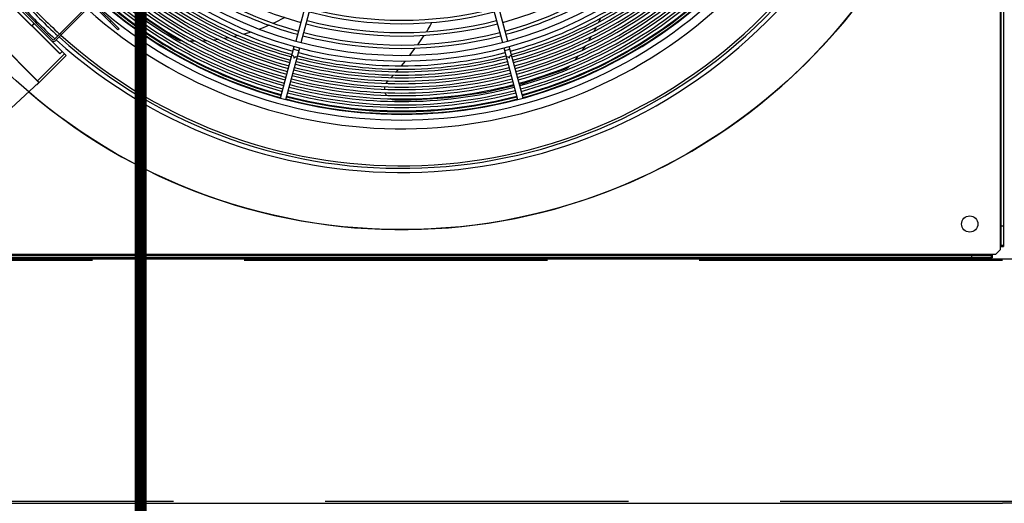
# Model space of a CAD drawing. Header units: centimetres. Extents: x -92429 to 178773, y 2337 to 428125.
# Tile 29 of 138: x 162336 to 162418, y 8977 to 9017. Entities that reach past the tile are written whole.
import ezdxf

# ---------------------------------------------------------------- set-up
doc = ezdxf.new("R2010")
doc.units = ezdxf.units.CM
doc.header["$LTSCALE"] = 50
doc.linetypes.add('DASHED', pattern=[0.75, 0.5, -0.25])
doc.layers.add('Dach_Ist$0$RYSUNKOWE_NIEDRUK', color=6, linetype='Continuous', plot=False)
doc.layers.add('WL_urządzenia', color=1, linetype='Continuous')

msp = doc.modelspace()

# ---------------------------------------------------------------- linework, layer by layer
at = {"layer": 'Dach_Ist$0$RYSUNKOWE_NIEDRUK', "color": 8, "const_width": 1, "elevation": 2170}
msp.add_lwpolyline([(162474.34, 8804.997), (162761.334, 8893.291), (162225.915, 8893.291), (162346.373, 8893.291), (162346.373, 8733.149), (162346.373, 13607.706), (162346.373, 13508.773), (162262.567, 13508.773), (162671.299, 13508.773), (162444.719, 13577.681)], dxfattribs=at)
at = {"layer": 'WL_urządzenia', "color": 1, "linetype": 'Continuous'}
for p, q in [((162417.206, 9095.222, 2170), (162417.206, 8997.887, 2170)), ((162417.299, 8997.98, 2170), (162417.299, 9095.129, 2170)), ((162417.484, 9095.222, 2170), (162417.484, 8997.887, 2170)), ((162363.035, 9029.334, 2170), (162359.149, 9014.828, 2170)), ((162359.596, 9014.708, 2170), (162363.483, 9029.214, 2170)), ((162372.296, 9029.214, 2170), (162376.183, 9014.708, 2170)), ((162376.63, 9014.828, 2170), (162372.744, 9029.334, 2170)), ((162340.228, 9013.649, 2170), (162334.984, 9018.893, 2170)), ((162339.704, 9013.78, 2170), (162335.115, 9018.368, 2170)), ((162335.128, 9018.381, 2170), (162339.717, 9013.793, 2170)), ((162342.26, 9017.975, 2170), (162339.245, 9014.96, 2170)), ((162342.358, 9017.877, 2170), (162339.343, 9014.862, 2170)), ((162342.522, 9017.91, 2170), (162344.587, 9015.845, 2170)), ((162336.295, 9017.778, 2170), (162339.114, 9014.96, 2170)), ((162344.489, 9015.746, 2170), (162342.424, 9017.811, 2170)), ((162348.809, 9015.302, 2170), (162346.242, 9017.022, 2170)), ((162337.986, 9011.407, 2170), (162332.742, 9016.651, 2170)), ((162332.886, 9016.533, 2170), (162337.868, 9011.551, 2170)), ((162337.419, 9016.09, 2170), (162337.603, 9016.274, 2170)), ((162337.609, 9016.268, 2170), (162337.425, 9016.084, 2170)), ((162343.931, 9016.5, 2170), (162343.833, 9016.402, 2170)), ((162357.406, 9016.338, 2170), (162357.319, 9016.297, 2170)), ((162358.244, 9016.767, 2170), (162357.406, 9016.338, 2170)), ((162370.232, 9016.087, 2170), (162370.359, 9016.364, 2170)), ((162384.258, 9016.699, 2170), (162384.11, 9016.377, 2170)), ((162339.736, 9015.451, 2170), (162339.835, 9015.353, 2170)), ((162344.587, 9015.845, 2170), (162344.489, 9015.746, 2170)), ((162355.484, 9015.574, 2170), (162354.88, 9015.391, 2170)), ((162356.471, 9015.93, 2170), (162356.157, 9015.808, 2170)), ((162356.954, 9016.131, 2170), (162356.471, 9015.93, 2170)), ((162369.945, 9015.591, 2170), (162369.954, 9015.606, 2170)), ((162369.954, 9015.606, 2170), (162370.073, 9015.796, 2170)), ((162370.073, 9015.796, 2170), (162370.232, 9016.087, 2170)), ((162383.8, 9015.758, 2170), (162383.728, 9015.622, 2170)), ((162383.9, 9015.951, 2170), (162383.8, 9015.758, 2170)), ((162349.387, 9014.957, 2170), (162348.809, 9015.302, 2170)), ((162349.478, 9014.91, 2170), (162349.387, 9014.957, 2170)), ((162349.653, 9014.852, 2170), (162349.478, 9014.91, 2170)), ((162349.807, 9014.831, 2170), (162349.653, 9014.852, 2170)), ((162349.838, 9014.829, 2170), (162349.807, 9014.831, 2170)), ((162350.886, 9014.811, 2170), (162350.442, 9014.81, 2170)), ((162351.861, 9014.857, 2170), (162351.447, 9014.83, 2170)), ((162352.773, 9014.955, 2170), (162352.385, 9014.906, 2170)), ((162353.417, 9015.056, 2170), (162353.266, 9015.03, 2170)), ((162353.631, 9015.097, 2170), (162353.417, 9015.056, 2170)), ((162354.441, 9015.275, 2170), (162354.096, 9015.194, 2170)), ((162369.214, 9014.531, 2170), (162369.715, 9015.247, 2170)), ((162369.715, 9015.247, 2170), (162369.751, 9015.3, 2170)), ((162383.484, 9015.188, 2170), (162383.283, 9014.852, 2170)), ((162340.097, 9013.78, 2170), (162337.868, 9011.551, 2170)), ((162339.9, 9013.977, 2170), (162339.704, 9013.78, 2170)), ((162357.889, 9010.127, 2170), (162359.029, 9014.38, 2170)), ((162358.337, 9010.007, 2170), (162359.476, 9014.26, 2170)), ((162368.558, 9013.653, 2170), (162369.006, 9014.245, 2170)), ((162376.303, 9014.26, 2170), (162377.442, 9010.007, 2170)), ((162377.89, 9010.127, 2170), (162376.75, 9014.38, 2170)), ((162382.999, 9014.409, 2170), (162382.765, 9014.066, 2170)), ((162340.228, 9013.649, 2170), (162337.803, 9011.224, 2170)), ((162367.861, 9012.785, 2170), (162368.188, 9013.184, 2170)), ((162382.435, 9013.612, 2170), (162382.162, 9013.262, 2170)), ((162367.447, 9012.297, 2170), (162367.628, 9012.508, 2170)), ((162380.77, 9012.278, 2170), (162377.834, 9011.314, 2170)), ((162381.398, 9012.521, 2170), (162380.77, 9012.278, 2170)), ((162381.491, 9012.564, 2170), (162381.398, 9012.521, 2170)), ((162381.644, 9012.666, 2170), (162381.491, 9012.564, 2170)), ((162381.755, 9012.774, 2170), (162381.644, 9012.666, 2170)), ((162381.776, 9012.798, 2170), (162381.755, 9012.774, 2170)), ((162333.87, 9007.616, 2170), (162337.986, 9011.407, 2170)), ((162337.868, 9011.551, 2170), (162337.893, 9011.526, 2170)), ((162337.893, 9011.526, 2170), (162337.917, 9011.5, 2170)), ((162337.917, 9011.5, 2170), (162337.939, 9011.476, 2170)), ((162337.939, 9011.476, 2170), (162337.957, 9011.455, 2170)), ((162337.957, 9011.455, 2170), (162337.971, 9011.437, 2170)), ((162337.971, 9011.437, 2170), (162337.981, 9011.422, 2170)), ((162337.981, 9011.422, 2170), (162337.986, 9011.412, 2170)), ((162337.986, 9011.412, 2170), (162337.986, 9011.407, 2170)), ((162366.609, 9011.336, 2170), (162366.69, 9011.453, 2170)), ((162366.69, 9011.453, 2170), (162366.73, 9011.499, 2170)), ((162366.73, 9011.499, 2170), (162366.771, 9011.543, 2170)), ((162367.019, 9011.814, 2170), (162367.022, 9011.818, 2170)), ((162367.022, 9011.818, 2170), (162367.206, 9012.023, 2170)), ((162337.803, 9011.224, 2170), (162337.795, 9011.231, 2170)), ((162366.482, 9010.85, 2170), (162366.486, 9010.958, 2170)), ((162366.486, 9010.958, 2170), (162366.502, 9011.062, 2170)), ((162366.591, 9010.432, 2170), (162366.531, 9010.569, 2170)), ((162374.807, 9010.597, 2170), (162371.734, 9010.14, 2170)), ((162377.142, 9011.126, 2170), (162374.807, 9010.597, 2170)), ((162377.834, 9011.314, 2170), (162377.59, 9011.246, 2170)), ((162366.638, 9010.353, 2170), (162366.591, 9010.432, 2170)), ((162366.97, 9010.052, 2170), (162366.945, 9010.065, 2170)), ((162367.137, 9009.982, 2170), (162366.97, 9010.052, 2170)), ((162367.319, 9009.945, 2170), (162367.137, 9009.982, 2170)), ((162367.396, 9009.941, 2170), (162367.319, 9009.945, 2170)), ((162368.666, 9009.946, 2170), (162367.396, 9009.941, 2170)), ((162371.734, 9010.14, 2170), (162368.666, 9009.946, 2170)), ((162417.484, 8999.555, 2170), (162417.299, 8999.555, 2170)), ((162417.484, 8999.555, 2170), (162417.299, 8999.555, 2170)), ((162417.206, 8997.609, 2170), (162416.835, 8997.238, 2170)), ((162417.206, 8997.887, 2170), (162417.484, 8997.887, 2170)), ((162417.206, 8997.887, 2170), (162417.206, 8997.609, 2170)), ((162417.299, 8997.887, 2170), (162417.299, 8997.98, 2170)), ((162417.484, 8997.98, 2170), (162417.299, 8997.98, 2170)), ((162318.249, 8996.867, 2170), (162417.53, 8996.867, 2170)), ((162416.557, 8997.238, 2170), (162319.222, 8997.238, 2170)), ((162416.557, 8996.96, 2170), (162319.222, 8996.96, 2170)), ((162319.315, 8997.145, 2170), (162416.464, 8997.145, 2170)), ((162414.888, 8996.96, 2170), (162414.888, 8997.145, 2170)), ((162416.464, 8997.145, 2170), (162416.557, 8997.145, 2170)), ((162416.464, 8997.145, 2170), (162416.464, 8996.96, 2170)), ((162416.557, 8997.238, 2170), (162416.557, 8996.96, 2170)), ((162416.835, 8997.238, 2170), (162416.557, 8997.238, 2170)), ((162417.53, 8996.867, 2170), (162420.914, 8996.867, 2170)), ((162318.11, 8976.728, 2170), (162417.391, 8976.728, 2170)), ((162523.347, 8976.728, 2170), (162417.391, 8976.728, 2170))]:
    msp.add_line(p, q, dxfattribs=at)
at = {"layer": 'WL_urządzenia', "color": 1, "linetype": 'DASHED'}
for p, q in [((162417.391, 8996.728, 2170), (162318.388, 8996.728, 2170)), ((162424.066, 8976.867, 2170), (162318.249, 8976.867, 2170))]:
    msp.add_line(p, q, dxfattribs=at)
at = {"layer": 'WL_urządzenia', "color": 1, "linetype": 'Continuous'}
for points in [[(162337.409, 9016.074, 0.207794), (162337.419, 9016.09)], [(162337.409, 9016.074, -0.207794), (162337.425, 9016.084)], [(162358.974, 9014.175, -0.037253), (162359.195, 9014.107, -0.037253), (162359.421, 9014.055)], [(162376.358, 9014.055, -0.037253), (162376.584, 9014.107, -0.037253), (162376.805, 9014.175)], [(162358.835, 9013.657, -0.407676), (162359.01, 9013.416, -0.407676), (162359.283, 9013.537)], [(162376.496, 9013.537, -0.407676), (162376.769, 9013.416, -0.407676), (162376.944, 9013.657)]]:
    msp.add_lwpolyline(points, format="xyb", dxfattribs=at)
for centre, radius in [((162367.889, 9046.554, 2170), 47.277), ((162414.703, 8999.741, 2170), 0.672), ((162414.703, 8999.741, 2170), 0.672)]:
    msp.add_circle(centre, radius, dxfattribs=at)
for centre, radius, start, end in [((162367.889, 9046.554, 2170), 47.277, 229.44157, 220.55843), ((162367.889, 9046.554, 2170), 42.566, 227.99606, 222.00394), ((162367.889, 9046.554, 2170), 42.222, 228.02047, 221.97953), ((162367.889, 9046.554, 2170), 42.012, 228.03557, 221.96443), ((162367.889, 9046.554, 2170), 32.051, 227.81831, 254.58571), ((162367.889, 9046.554, 2170), 31.31, 227.88505, 254.5759), ((162367.889, 9046.554, 2170), 31.31, 285.4241, 312.11495), ((162367.889, 9046.554, 2170), 32.051, 285.41429, 312.18169), ((162367.889, 9046.554, 2170), 32.908, 227.74479, 312.25521), ((162367.889, 9046.554, 2170), 32.329, 227.79404, 254.58927), ((162367.889, 9046.554, 2170), 32.329, 285.41073, 312.20596), ((162367.889, 9046.554, 2170), 34.26, 227.63642, 254.61242), ((162367.889, 9046.554, 2170), 34.048, 227.6529, 254.61), ((162367.889, 9046.554, 2170), 33.769, 227.67476, 254.60679), ((162367.889, 9046.554, 2170), 33.372, 227.70664, 312.29336), ((162367.889, 9046.554, 2170), 33.769, 285.39321, 312.32524), ((162367.889, 9046.554, 2170), 34.048, 285.39, 312.3471), ((162367.889, 9046.554, 2170), 34.26, 285.38758, 312.36358), ((162367.889, 9046.554, 2170), 35.52, 227.54286, 254.62617), ((162367.889, 9046.554, 2170), 35.242, 227.56294, 254.62322), ((162367.889, 9046.554, 2170), 35.029, 227.57851, 254.62093), ((162367.889, 9046.554, 2170), 34.751, 227.59916, 254.6179), ((162367.889, 9046.554, 2170), 34.538, 227.61518, 254.61555), ((162367.889, 9046.554, 2170), 34.538, 285.38445, 312.38482), ((162367.889, 9046.554, 2170), 34.751, 285.3821, 312.40084), ((162367.889, 9046.554, 2170), 35.029, 285.37907, 312.42149), ((162367.889, 9046.554, 2170), 35.242, 285.37678, 312.43706), ((162367.889, 9046.554, 2170), 35.52, 285.37383, 312.45714), ((162367.889, 9046.554, 2170), 36.714, 227.4601, 254.63833), ((162367.889, 9046.554, 2170), 36.501, 227.47444, 254.63622), ((162367.889, 9046.554, 2170), 36.223, 227.49345, 254.63343), ((162367.889, 9046.554, 2170), 36.011, 227.50819, 254.63126), ((162367.889, 9046.554, 2170), 35.732, 227.52772, 254.62839), ((162367.889, 9046.554, 2170), 35.732, 285.37161, 312.47228), ((162367.889, 9046.554, 2170), 36.011, 285.36874, 312.49181), ((162367.889, 9046.554, 2170), 36.223, 285.36657, 312.50655), ((162367.889, 9046.554, 2170), 36.501, 285.36378, 312.52556), ((162367.889, 9046.554, 2170), 36.714, 285.36167, 312.5399), ((162367.889, 9046.554, 2170), 37.775, 227.39095, 312.60905), ((162367.889, 9046.554, 2170), 37.729, 227.39389, 254.64806), ((162367.889, 9046.554, 2170), 37.544, 227.40571, 254.64632), ((162367.889, 9046.554, 2170), 37.483, 227.40961, 254.64575), ((162367.889, 9046.554, 2170), 37.205, 227.42763, 254.6431), ((162367.889, 9046.554, 2170), 36.992, 227.4416, 254.64105), ((162367.889, 9046.554, 2170), 36.992, 285.35895, 312.5584), ((162367.889, 9046.554, 2170), 37.205, 285.3569, 312.57237), ((162367.889, 9046.554, 2170), 37.483, 285.35425, 312.59039), ((162367.889, 9046.554, 2170), 37.544, 285.35368, 312.59429), ((162367.889, 9046.554, 2170), 37.729, 285.35194, 312.60611), ((162367.889, 9046.554, 2170), 42.566, 222.19134, 227.80866), ((162367.889, 9046.554, 2170), 42.222, 222.16846, 227.83154), ((162367.889, 9046.554, 2170), 42.012, 222.15432, 227.84568), ((162367.889, 9046.554, 2170), 38.964, 228.27327, 312.68206), ((162367.889, 9046.554, 2170), 38.239, 227.36195, 312.63805), ((162367.889, 9046.554, 2170), 30.291, 255.43836, 284.56164), ((162367.889, 9046.554, 2170), 30.013, 255.44243, 284.55757), ((162367.889, 9046.554, 2170), 31.31, 255.4241, 284.5759), ((162367.889, 9046.554, 2170), 31.032, 255.4279, 284.5721), ((162367.889, 9046.554, 2170), 32.051, 255.41429, 284.58571), ((162339.179, 9015.025, 2170), 0.232, 225, 315), ((162339.179, 9015.025, 2170), 0.0927, 225, 315), ((162367.889, 9046.554, 2170), 32.329, 255.41073, 284.58927), ((162367.889, 9046.554, 2170), 33.769, 255.39321, 284.60679), ((162367.889, 9046.554, 2170), 34.538, 255.38445, 284.61555), ((162367.889, 9046.554, 2170), 34.26, 255.38758, 284.61242), ((162367.889, 9046.554, 2170), 34.048, 255.39, 284.61), ((162367.889, 9046.554, 2170), 35.52, 255.37383, 284.62617), ((162367.889, 9046.554, 2170), 35.242, 255.37678, 284.62322), ((162367.889, 9046.554, 2170), 35.029, 255.37907, 284.62093), ((162367.889, 9046.554, 2170), 34.751, 255.3821, 284.6179), ((162367.889, 9046.554, 2170), 36.223, 255.36657, 284.63343), ((162367.889, 9046.554, 2170), 36.011, 255.36874, 284.63126), ((162367.889, 9046.554, 2170), 35.732, 255.37161, 284.62839), ((162367.889, 9046.554, 2170), 37.205, 255.3569, 284.6431), ((162367.889, 9046.554, 2170), 36.992, 255.35895, 284.64105), ((162367.889, 9046.554, 2170), 36.714, 255.36167, 284.63833), ((162367.889, 9046.554, 2170), 36.501, 255.36378, 284.63622), ((162367.889, 9046.554, 2170), 37.729, 255.35194, 284.64806), ((162367.889, 9046.554, 2170), 37.544, 255.35368, 284.64632), ((162367.889, 9046.554, 2170), 37.483, 255.35425, 284.64575)]:
    msp.add_arc(centre, radius, start, end, dxfattribs=at)

doc.saveas('drawing.dxf')
